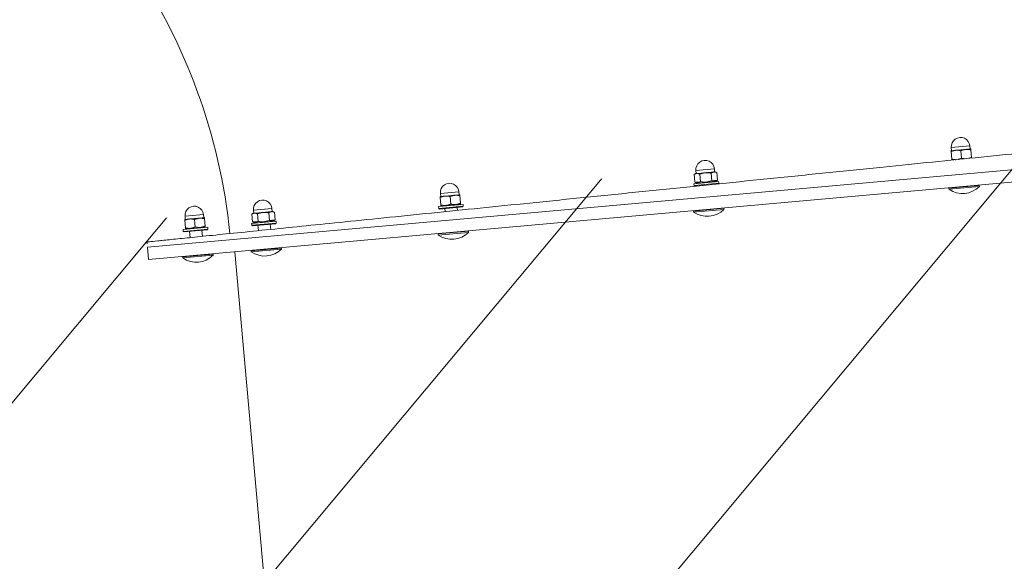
# Model space of a CAD drawing. Header units: feet. Extents: x 7492985 to 7493694, y 5986539 to 5988015.
# Tile 21 of 32: x 7493221.079 to 7493221.876, y 5986660.312 to 5986660.75. Entities that reach past the tile are written whole.
import ezdxf

# ---------------------------------------------------------------- set-up
doc = ezdxf.new("R2010")
doc.units = ezdxf.units.FT
doc.header["$MEASUREMENT"] = 0
for name, color, linetype, lineweight in [('_k_kreskowanie', 250, 'CONTINUOUS', 5), ('_k_urzadzenia', 250, 'CONTINUOUS', 13), ('_k_widok', 7, 'CONTINUOUS', 18), ('_k_wymiar', 7, 'CONTINUOUS', 13), ('_k_ściany', 7, 'CONTINUOUS', 35)]:
    doc.layers.add(name, color=color, linetype=linetype, lineweight=lineweight)
doc.layers.add('_k_niewidoczna', color=72, linetype='CONTINUOUS', lineweight=9, plot=False)
doc.styles.add('GENERATED_STYLE_1', font='MS Gothic.ttf')

# ---------------------------------------------------------------- blocks, each defined once
blk = doc.blocks.new('3009EPZ')
at = {"layer": '_k_niewidoczna', "color": 1, "lineweight": 20, "insert": (-3.165554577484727, -0.2128368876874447), "char_height": 0.24, "width": 11.63444291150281, "attachment_point": 1, "line_spacing_factor": 1.55, "style": 'GENERATED_STYLE_1', "bg_fill": 2}
blk.add_mtext('\\A1;{\\f@MS Gothic|b0|i0|c238|p49;\\C256;\\P\\pi-0.24,l0.24,t0.24,1.2;^I^I3009EPZ\\P\\pi-0.96,l0.96,t0.96,1.2;^I}', dxfattribs=at)
blk = doc.blocks.new('42221')
at = {"layer": '_k_urzadzenia', "lineweight": 13}
for p, q in [((-3.832248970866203, 0.7282663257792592), (-3.832248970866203, 1.638266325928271)), ((-3.822248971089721, 1.638266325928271), (-3.822248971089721, 0.7282663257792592)), ((-3.822248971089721, 0.7282663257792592), (-3.822248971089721, 1.638266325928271)), ((-3.833460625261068, 1.378441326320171), (-3.833460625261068, 1.403091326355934)), ((-3.833460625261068, 1.403091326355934), (-3.832558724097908, 1.403091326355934)), ((-3.832558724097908, 1.378441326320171), (-3.832558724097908, 1.403091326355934)), ((-3.832558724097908, 1.39759645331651), (-3.832248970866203, 1.39759645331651)), ((-3.809440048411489, 1.39876632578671), (-3.803273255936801, 1.39876632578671)), ((-3.80255872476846, 1.394766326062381), (-3.80255872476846, 1.39876632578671)), ((-3.80255872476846, 1.398266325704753), (-3.800058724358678, 1.398266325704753)), ((-3.80255872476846, 1.386766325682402), (-3.80255872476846, 1.394766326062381)), ((-3.800058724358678, 1.38326632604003), (-3.800058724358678, 1.398266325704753)), ((-3.832558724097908, 1.388936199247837), (-3.832248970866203, 1.388936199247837)), ((-3.809440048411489, 1.390766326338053), (-3.803273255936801, 1.390766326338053)), ((-3.80255872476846, 1.382766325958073), (-3.80255872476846, 1.386766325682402)), ((-3.833460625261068, 1.378441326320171), (-3.832558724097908, 1.378441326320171)), ((-3.832558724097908, 1.383936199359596), (-3.832248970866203, 1.383936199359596)), ((-3.810164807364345, 1.382784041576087), (-3.81015457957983, 1.382766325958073)), ((-3.809440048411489, 1.382766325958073), (-3.803273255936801, 1.382766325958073)), ((-3.80255872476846, 1.38326632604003), (-3.800058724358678, 1.38326632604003)), ((-3.833460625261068, 1.170941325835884), (-3.833460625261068, 1.195591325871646)), ((-3.833460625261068, 1.195591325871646), (-3.832558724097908, 1.195591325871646)), ((-3.832558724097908, 1.170941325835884), (-3.832558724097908, 1.195591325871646)), ((-3.832558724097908, 1.188266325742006), (-3.832248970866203, 1.188266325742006)), ((-3.812443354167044, 1.192881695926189), (-3.812058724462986, 1.19326632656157)), ((-3.812058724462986, 1.19326632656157), (-3.812058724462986, 1.173266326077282)), ((-3.812058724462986, 1.19326632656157), (-3.810558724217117, 1.19326632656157)), ((-3.810558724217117, 1.19326632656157), (-3.810558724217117, 1.173266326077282)), ((-3.810558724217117, 1.190566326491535), (-3.809440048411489, 1.192503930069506)), ((-3.809440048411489, 1.192503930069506), (-3.803273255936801, 1.192503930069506)), ((-3.809440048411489, 1.187885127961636), (-3.803273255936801, 1.187885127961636)), ((-3.80255872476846, 1.191266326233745), (-3.803273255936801, 1.192503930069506)), ((-3.80255872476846, 1.190194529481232), (-3.80255872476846, 1.191266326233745)), ((-3.80255872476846, 1.190766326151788), (-3.800058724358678, 1.190766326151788)), ((-3.80255872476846, 1.183266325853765), (-3.80255872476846, 1.190194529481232)), ((-3.800058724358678, 1.175766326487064), (-3.800058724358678, 1.190766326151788)), ((-3.812558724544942, 1.173766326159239), (-3.812558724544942, 1.183266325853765)), ((-3.80255872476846, 1.17633812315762), (-3.80255872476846, 1.183266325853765)), ((-3.832558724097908, 1.178266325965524), (-3.832248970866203, 1.178266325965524)), ((-3.812618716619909, 1.178266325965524), (-3.812558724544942, 1.178266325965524)), ((-3.812558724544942, 1.173766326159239), (-3.812058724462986, 1.173266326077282)), ((-3.812058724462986, 1.173266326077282), (-3.810558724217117, 1.173266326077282)), ((-3.810558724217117, 1.175966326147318), (-3.809440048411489, 1.174028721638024)), ((-3.809440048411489, 1.178647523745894), (-3.803273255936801, 1.178647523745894)), ((-3.809440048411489, 1.174028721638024), (-3.803273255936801, 1.174028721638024)), ((-3.80255872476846, 1.175266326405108), (-3.803273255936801, 1.174028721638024)), ((-3.80255872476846, 1.175266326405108), (-3.80255872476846, 1.17633812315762)), ((-3.80255872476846, 1.175766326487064), (-3.800058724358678, 1.175766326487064)), ((-3.833460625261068, 1.170941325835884), (-3.832558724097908, 1.170941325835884)), ((-3.833460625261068, 0.9634413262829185), (-3.833460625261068, 0.9880913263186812)), ((-3.833460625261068, 0.9880913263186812), (-3.832558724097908, 0.9880913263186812)), ((-3.832558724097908, 0.9634413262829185), (-3.832558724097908, 0.9880913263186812)), ((-3.832558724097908, 0.9825964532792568), (-3.832248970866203, 0.9825964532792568)), ((-3.814988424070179, 0.9807663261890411), (-3.812558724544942, 0.9807663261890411)), ((-3.812558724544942, 0.985266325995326), (-3.812058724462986, 0.9857663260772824)), ((-3.812558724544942, 0.9662663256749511), (-3.812558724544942, 0.985266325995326)), ((-3.812058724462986, 0.9857663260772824), (-3.812058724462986, 0.9657663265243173)), ((-3.812058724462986, 0.9857663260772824), (-3.810558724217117, 0.9857663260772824)), ((-3.810558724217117, 0.9857663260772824), (-3.810558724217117, 0.9657663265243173)), ((-3.810558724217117, 0.983066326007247), (-3.81015457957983, 0.9837663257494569)), ((-3.809440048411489, 0.9837663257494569), (-3.803273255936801, 0.9837663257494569)), ((-3.80255872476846, 0.9797663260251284), (-3.80255872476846, 0.9837663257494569)), ((-3.80255872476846, 0.9832663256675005), (-3.800058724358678, 0.9832663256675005)), ((-3.800058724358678, 0.9682663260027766), (-3.800058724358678, 0.9832663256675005)), ((-3.832558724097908, 0.9775964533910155), (-3.832248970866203, 0.9775964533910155)), ((-3.809440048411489, 0.9757663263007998), (-3.803273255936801, 0.9757663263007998)), ((-3.80255872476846, 0.9717663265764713), (-3.80255872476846, 0.9797663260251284)), ((-3.832558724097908, 0.9689361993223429), (-3.832248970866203, 0.9689361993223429)), ((-3.815108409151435, 0.9707663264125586), (-3.812558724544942, 0.9707663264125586)), ((-3.812558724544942, 0.9662663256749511), (-3.812058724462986, 0.9657663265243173)), ((-3.812058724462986, 0.9657663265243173), (-3.810558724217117, 0.9657663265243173)), ((-3.810558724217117, 0.9684663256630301), (-3.81015457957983, 0.9677663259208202)), ((-3.809440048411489, 0.9677663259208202), (-3.803273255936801, 0.9677663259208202)), ((-3.80255872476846, 0.9677663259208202), (-3.80255872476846, 0.9717663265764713)), ((-3.80255872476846, 0.9682663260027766), (-3.800058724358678, 0.9682663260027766)), ((-3.833460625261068, 0.9634413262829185), (-3.832558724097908, 0.9634413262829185)), ((-3.833460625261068, 0.8115407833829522), (-3.833460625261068, 0.836190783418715)), ((-3.833460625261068, 0.836190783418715), (-3.832558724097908, 0.836190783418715)), ((-3.832558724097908, 0.8115407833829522), (-3.832558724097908, 0.836190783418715)), ((-3.832558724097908, 0.8306959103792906), (-3.832248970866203, 0.8306959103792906)), ((-3.816811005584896, 0.8288657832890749), (-3.812558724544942, 0.8288657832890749)), ((-3.812558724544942, 0.8333657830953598), (-3.812058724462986, 0.8338657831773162)), ((-3.812558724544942, 0.8143657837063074), (-3.812558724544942, 0.8333657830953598)), ((-3.812058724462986, 0.8338657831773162), (-3.812058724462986, 0.813865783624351)), ((-3.812058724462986, 0.8338657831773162), (-3.810558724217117, 0.8338657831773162)), ((-3.810558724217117, 0.8338657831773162), (-3.810558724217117, 0.813865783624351)), ((-3.810558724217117, 0.8311657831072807), (-3.809440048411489, 0.8331033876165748)), ((-3.809440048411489, 0.8331033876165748), (-3.803273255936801, 0.8331033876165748)), ((-3.80255872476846, 0.8318657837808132), (-3.803273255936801, 0.8331033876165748)), ((-3.80255872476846, 0.8307939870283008), (-3.80255872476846, 0.8318657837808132)), ((-3.80255872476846, 0.8313657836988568), (-3.800058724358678, 0.8313657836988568)), ((-3.80255872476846, 0.8238657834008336), (-3.80255872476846, 0.8307939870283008)), ((-3.800058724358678, 0.8163657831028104), (-3.800058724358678, 0.8313657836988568)), ((-3.832558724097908, 0.8220356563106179), (-3.832248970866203, 0.8220356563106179)), ((-3.809440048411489, 0.8284845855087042), (-3.803273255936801, 0.8284845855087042)), ((-3.80255872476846, 0.816937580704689), (-3.80255872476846, 0.8238657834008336)), ((-3.832558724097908, 0.8170356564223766), (-3.832248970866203, 0.8170356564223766)), ((-3.816930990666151, 0.8188657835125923), (-3.812558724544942, 0.8188657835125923)), ((-3.812558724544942, 0.8143657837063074), (-3.812058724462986, 0.813865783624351)), ((-3.812058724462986, 0.813865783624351), (-3.810558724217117, 0.813865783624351)), ((-3.810558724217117, 0.8165657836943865), (-3.809440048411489, 0.8146281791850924)), ((-3.809440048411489, 0.819246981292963), (-3.803273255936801, 0.819246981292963)), ((-3.809440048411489, 0.8146281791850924), (-3.803273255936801, 0.8146281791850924)), ((-3.80255872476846, 0.8158657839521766), (-3.803273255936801, 0.8146281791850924)), ((-3.80255872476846, 0.8158657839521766), (-3.80255872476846, 0.816937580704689)), ((-3.80255872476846, 0.8163657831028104), (-3.800058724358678, 0.8163657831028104)), ((-3.833460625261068, 0.8115407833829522), (-3.832558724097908, 0.8115407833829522)), ((-3.832248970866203, 0.7982663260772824), (-4.572248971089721, 0.7982663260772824)), ((-3.833460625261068, 0.7559413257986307), (-3.833460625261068, 0.7805913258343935)), ((-3.833460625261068, 0.7805913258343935), (-3.832558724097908, 0.7805913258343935)), ((-3.832558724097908, 0.7559413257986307), (-3.832558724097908, 0.7805913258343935)), ((-3.832558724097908, 0.7732663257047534), (-3.832248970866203, 0.7732663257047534)), ((-3.817478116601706, 0.7732663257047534), (-3.812558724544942, 0.7732663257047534)), ((-3.812558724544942, 0.7777663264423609), (-3.812058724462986, 0.7782663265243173)), ((-3.812558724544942, 0.7587663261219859), (-3.812558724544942, 0.7777663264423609)), ((-3.812058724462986, 0.7782663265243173), (-3.812058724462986, 0.7582663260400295)), ((-3.812058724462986, 0.7782663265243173), (-3.810558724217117, 0.7782663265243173)), ((-3.810558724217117, 0.7782663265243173), (-3.810558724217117, 0.7582663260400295)), ((-3.810558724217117, 0.7755663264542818), (-3.81015457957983, 0.7762663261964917)), ((-3.809440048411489, 0.7762663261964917), (-3.803273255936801, 0.7762663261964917)), ((-3.80255872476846, 0.7722663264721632), (-3.80255872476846, 0.7762663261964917)), ((-3.80255872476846, 0.7757663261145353), (-3.800058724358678, 0.7757663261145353)), ((-3.800058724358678, 0.7607663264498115), (-3.800058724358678, 0.7757663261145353)), ((-3.809440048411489, 0.7682663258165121), (-3.803273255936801, 0.7682663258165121)), ((-3.80255872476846, 0.7642663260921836), (-3.80255872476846, 0.7722663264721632)), ((-3.832558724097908, 0.7632663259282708), (-3.832248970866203, 0.7632663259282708)), ((-3.817598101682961, 0.7632663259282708), (-3.812558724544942, 0.7632663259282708)), ((-3.812558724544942, 0.7587663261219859), (-3.812058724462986, 0.7582663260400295)), ((-3.812058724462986, 0.7582663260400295), (-3.810558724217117, 0.7582663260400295)), ((-3.810558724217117, 0.760966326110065), (-3.81015457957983, 0.7602663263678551)), ((-3.809440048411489, 0.7602663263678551), (-3.803273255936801, 0.7602663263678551)), ((-3.80255872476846, 0.7602663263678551), (-3.80255872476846, 0.7642663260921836)), ((-3.80255872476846, 0.7607663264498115), (-3.800058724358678, 0.7607663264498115)), ((-3.833460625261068, 0.7559413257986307), (-3.832558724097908, 0.7559413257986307)), ((-3.822248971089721, 0.7282663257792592), (-3.832248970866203, 0.7282663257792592))]:
    blk.add_line(p, q, dxfattribs=at)
for centre, radius, start, end in [((-3.82292600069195, 0.3192198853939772), 1.246520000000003, 60.68437219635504, 89.31256856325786), ((-3.81873872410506, 1.390766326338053), 0.01920000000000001, 140.0643322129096, 219.9356677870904), ((-3.800058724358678, 1.390766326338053), 0.00750000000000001, 270, 90), ((-3.81873872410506, 1.183266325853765), 0.01920000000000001, 140.0643322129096, 219.9356677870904), ((-3.800058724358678, 1.183266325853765), 0.007500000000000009, 270, 90), ((-3.81873872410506, 0.9757663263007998), 0.01920000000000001, 140.0643322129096, 219.9356677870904), ((-3.800058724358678, 0.9757663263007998), 0.007500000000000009, 270, 90), ((-3.81873872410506, 0.8238657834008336), 0.01920000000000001, 140.0643322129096, 219.9356677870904), ((-3.800058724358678, 0.8238657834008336), 0.00750000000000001, 270, 90), ((-3.82292600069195, 0.3192198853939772), 0.4765200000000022, 60.68437219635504, 89.31256856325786), ((-3.81873872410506, 0.7682663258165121), 0.01920000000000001, 140.0643322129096, 219.9356677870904), ((-3.800058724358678, 0.7682663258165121), 0.007500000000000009, 270, 90), ((-3.822248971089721, 0.3217463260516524), 0.4065199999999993, 89.40371158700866, 90)]:
    blk.add_arc(centre, radius, start, end, dxfattribs=at)
blk.add_open_spline([(-3.818018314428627, 0.7282443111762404), (-3.818018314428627, 0.7282443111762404), (-3.818010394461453, 0.7289043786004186), (-3.817975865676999, 0.7317821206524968), (-3.817949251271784, 0.7340003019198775), (-3.817877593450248, 0.7399724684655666), (-3.817832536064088, 0.7437277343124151), (-3.817727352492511, 0.7524941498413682), (-3.81766723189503, 0.7575048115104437), (-3.817538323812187, 0.7682484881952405), (-3.817463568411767, 0.7744787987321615), (-3.817294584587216, 0.7885625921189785), (-3.817200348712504, 0.796416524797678), (-3.81699628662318, 0.8134238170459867), (-3.816886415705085, 0.8225808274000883), (-3.816657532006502, 0.8416567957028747), (-3.81653852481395, 0.8515753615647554), (-3.816300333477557, 0.8714270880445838), (-3.816170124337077, 0.8822791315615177), (-3.815892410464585, 0.9054248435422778), (-3.815744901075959, 0.9177188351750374), (-3.815439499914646, 0.9431720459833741), (-3.815281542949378, 0.9563367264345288), (-3.814963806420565, 0.9828181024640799), (-3.814804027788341, 0.9961345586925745), (-3.814492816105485, 1.022072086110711), (-3.814326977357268, 1.035893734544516), (-3.813982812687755, 1.064577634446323), (-3.813804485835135, 1.079440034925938), (-3.813444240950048, 1.109464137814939), (-3.813262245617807, 1.124632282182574), (-3.812904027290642, 1.154487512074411), (-3.812727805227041, 1.169174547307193), (-3.812390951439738, 1.197249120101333), (-3.812214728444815, 1.211936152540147), (-3.81185651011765, 1.241791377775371), (-3.811674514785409, 1.256959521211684), (-3.811314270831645, 1.286983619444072), (-3.811135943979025, 1.301846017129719), (-3.810791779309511, 1.330529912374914), (-3.810625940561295, 1.344351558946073), (-3.810314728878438, 1.370289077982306), (-3.810154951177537, 1.383605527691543), (-3.809837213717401, 1.410086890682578), (-3.809679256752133, 1.423251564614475), (-3.809373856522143, 1.448704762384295), (-3.809226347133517, 1.460998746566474), (-3.808948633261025, 1.484144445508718), (-3.808818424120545, 1.494996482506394), (-3.808580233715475, 1.514848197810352), (-3.8084612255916, 1.524766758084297), (-3.808232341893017, 1.543842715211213), (-3.808122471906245, 1.552999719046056), (-3.807918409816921, 1.570007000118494), (-3.807824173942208, 1.577860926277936), (-3.807655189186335, 1.591944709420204), (-3.807580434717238, 1.59817501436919), (-3.807451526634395, 1.608918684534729), (-3.807391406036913, 1.613929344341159), (-3.807286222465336, 1.622695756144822), (-3.807241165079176, 1.626451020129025), (-3.80716950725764, 1.632423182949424), (-3.807142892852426, 1.634641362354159), (-3.807108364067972, 1.637519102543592), (-3.807100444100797, 1.638179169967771), (-3.807100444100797, 1.638179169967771)], degree=3, knots=[134.7676199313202, 134.7676199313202, 134.7676199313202, 134.7676199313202, 138.9791061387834, 138.9791061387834, 143.1905923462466, 143.1905923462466, 147.4020785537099, 147.4020785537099, 151.6135647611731, 151.6135647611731, 155.8250534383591, 155.8250534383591, 160.0365421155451, 160.0365421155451, 164.2480307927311, 164.2480307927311, 168.4595194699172, 168.4595194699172, 172.6710091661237, 172.6710091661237, 176.8824988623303, 176.8824988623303, 181.0939885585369, 181.0939885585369, 185.3054782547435, 185.3054782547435, 189.516967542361, 189.516967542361, 193.7284568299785, 193.7284568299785, 197.939946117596, 197.939946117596, 202.1514354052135, 202.1514354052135, 206.3629240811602, 206.3629240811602, 210.5744127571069, 210.5744127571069, 214.7859014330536, 214.7859014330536, 218.9973901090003, 218.9973901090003, 223.208877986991, 223.208877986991, 227.4203658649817, 227.4203658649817, 231.6318537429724, 231.6318537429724, 235.8433416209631, 235.8433416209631, 240.0548290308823, 240.0548290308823, 244.2663164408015, 244.2663164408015, 248.4778038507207, 248.4778038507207, 252.6892912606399, 252.6892912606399, 256.90077841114, 256.90077841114, 261.1122655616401, 261.1122655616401, 265.3237527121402, 265.3237527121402, 269.5352398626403, 269.5352398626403, 269.5352398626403, 269.5352398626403], dxfattribs=at)
for points, weights in [([(-3.809440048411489, 1.39876632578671), (-3.809824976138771, 1.397611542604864), (-3.80999930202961, 1.396577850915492)], [1, 1.040234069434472, 1.059540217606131]), ([(-3.809973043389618, 1.39876632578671), (-3.809797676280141, 1.39876632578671), (-3.809440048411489, 1.39876632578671)], [1.056586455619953, 1.037274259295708, 1]), ([(-3.80255872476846, 1.394766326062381), (-3.80255872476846, 1.396622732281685), (-3.803273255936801, 1.39876632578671)], [1, 1.037954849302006, 1]), ([(-3.803273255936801, 1.39876632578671), (-3.80255872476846, 1.39876632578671), (-3.80255872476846, 1.39876632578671)], [1, 1.037954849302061, 1]), ([(-3.803273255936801, 1.390766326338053), (-3.80255872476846, 1.392909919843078), (-3.80255872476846, 1.394766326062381)], [1, 1.037954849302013, 1]), ([(-3.809440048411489, 1.390766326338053), (-3.80996971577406, 1.389177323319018), (-3.810104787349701, 1.387786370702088)], [1, 1.056213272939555, 1.071574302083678]), ([(-3.810039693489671, 1.39321147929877), (-3.809871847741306, 1.39206172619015), (-3.809440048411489, 1.390766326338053)], [1.064116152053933, 1.04535554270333, 1]), ([(-3.80255872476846, 1.386766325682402), (-3.80255872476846, 1.388622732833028), (-3.803273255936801, 1.390766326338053)], [1, 1.037954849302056, 1]), ([(-3.803273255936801, 1.382766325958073), (-3.80255872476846, 1.384909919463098), (-3.80255872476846, 1.386766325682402)], [1, 1.037954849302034, 1]), ([(-3.809440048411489, 1.382766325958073), (-3.81015457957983, 1.382766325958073), (-3.81015457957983, 1.382766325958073)], [1, 1.077350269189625, 1.077350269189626]), ([(-3.810126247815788, 1.385997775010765), (-3.81001565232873, 1.384493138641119), (-3.809440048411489, 1.382766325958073)], [1.07405613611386, 1.061387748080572, 1]), ([(-3.80255872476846, 1.382766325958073), (-3.80255872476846, 1.382766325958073), (-3.803273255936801, 1.382766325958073)], [1, 1.037954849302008, 1]), ([(-3.809440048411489, 1.192503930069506), (-3.81077338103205, 1.190194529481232), (-3.809440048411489, 1.187885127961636)], [1, 1.154700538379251, 1]), ([(-3.809440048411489, 1.187885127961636), (-3.810773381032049, 1.183266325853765), (-3.809440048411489, 1.178647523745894)], [1, 1.154700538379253, 1]), ([(-3.80255872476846, 1.190194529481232), (-3.80255872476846, 1.191266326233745), (-3.803273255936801, 1.192503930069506)], [1, 1.03795484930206, 1]), ([(-3.803273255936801, 1.187885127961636), (-3.80255872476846, 1.18912273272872), (-3.80255872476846, 1.190194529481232)], [1, 1.037954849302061, 1]), ([(-3.80255872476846, 1.183266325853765), (-3.80255872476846, 1.18540991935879), (-3.803273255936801, 1.187885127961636)], [1, 1.037954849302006, 1]), ([(-3.803273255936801, 1.178647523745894), (-3.80255872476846, 1.18112273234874), (-3.80255872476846, 1.183266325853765)], [1, 1.037954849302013, 1]), ([(-3.809440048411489, 1.178647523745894), (-3.810773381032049, 1.17633812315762), (-3.809440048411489, 1.174028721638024)], [1, 1.154700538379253, 1]), ([(-3.80255872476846, 1.17633812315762), (-3.80255872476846, 1.177409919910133), (-3.803273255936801, 1.178647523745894)], [1, 1.037954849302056, 1]), ([(-3.803273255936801, 1.174028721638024), (-3.80255872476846, 1.175266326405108), (-3.80255872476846, 1.17633812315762)], [1, 1.037954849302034, 1]), ([(-3.81015457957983, 0.983766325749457), (-3.81015457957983, 0.983766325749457), (-3.809440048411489, 0.9837663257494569)], [1.077350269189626, 1.077350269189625, 1]), ([(-3.809440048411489, 0.9837663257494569), (-3.81077338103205, 0.9797663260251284), (-3.809440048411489, 0.9757663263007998)], [1, 1.154700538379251, 1]), ([(-3.80255872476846, 0.9797663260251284), (-3.80255872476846, 0.981622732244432), (-3.803273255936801, 0.9837663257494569)], [1, 1.03795484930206, 1]), ([(-3.803273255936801, 0.9837663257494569), (-3.80255872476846, 0.9837663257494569), (-3.80255872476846, 0.9837663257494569)], [1, 1.03795484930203, 1]), ([(-3.809440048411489, 0.9757663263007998), (-3.810773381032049, 0.9717663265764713), (-3.809440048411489, 0.9677663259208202)], [1, 1.154700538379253, 1]), ([(-3.803273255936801, 0.9757663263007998), (-3.80255872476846, 0.9779099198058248), (-3.80255872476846, 0.9797663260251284)], [1, 1.037954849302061, 1]), ([(-3.80255872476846, 0.9717663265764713), (-3.80255872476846, 0.9736227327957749), (-3.803273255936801, 0.9757663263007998)], [1, 1.037954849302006, 1]), ([(-3.809440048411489, 0.9677663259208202), (-3.81015457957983, 0.9677663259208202), (-3.81015457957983, 0.9677663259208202)], [1, 1.077350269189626, 1.077350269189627]), ([(-3.803273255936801, 0.9677663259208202), (-3.80255872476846, 0.9699099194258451), (-3.80255872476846, 0.9717663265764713)], [1, 1.037954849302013, 1]), ([(-3.80255872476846, 0.9677663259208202), (-3.80255872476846, 0.9677663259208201), (-3.803273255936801, 0.9677663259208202)], [1, 1.037954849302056, 1]), ([(-3.809440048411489, 0.8331033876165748), (-3.810773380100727, 0.8307939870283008), (-3.809440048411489, 0.8284845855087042)], [1, 1.154700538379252, 1]), ([(-3.80255872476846, 0.8307939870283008), (-3.80255872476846, 0.8318657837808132), (-3.803273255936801, 0.8331033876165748)], [1, 1.037954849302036, 1]), ([(-3.803273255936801, 0.8284845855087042), (-3.80255872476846, 0.8297221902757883), (-3.80255872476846, 0.8307939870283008)], [1, 1.03795484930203, 1]), ([(-3.809440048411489, 0.8284845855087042), (-3.81077338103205, 0.8238657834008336), (-3.809440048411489, 0.819246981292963)], [1, 1.154700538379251, 1]), ([(-3.80255872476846, 0.8238657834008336), (-3.80255872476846, 0.8260093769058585), (-3.803273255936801, 0.8284845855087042)], [1, 1.03795484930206, 1]), ([(-3.803273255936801, 0.819246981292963), (-3.80255872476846, 0.8217221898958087), (-3.80255872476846, 0.8238657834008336)], [1, 1.037954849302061, 1]), ([(-3.809440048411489, 0.819246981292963), (-3.810773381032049, 0.816937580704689), (-3.809440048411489, 0.8146281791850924)], [1, 1.154700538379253, 1]), ([(-3.80255872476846, 0.816937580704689), (-3.80255872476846, 0.8180093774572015), (-3.803273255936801, 0.819246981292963)], [1, 1.037954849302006, 1]), ([(-3.803273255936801, 0.8146281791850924), (-3.80255872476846, 0.8158657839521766), (-3.80255872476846, 0.816937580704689)], [1, 1.037954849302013, 1]), ([(-3.810154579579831, 0.7762663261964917), (-3.810154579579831, 0.7762663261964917), (-3.809440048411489, 0.7762663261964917)], [1.077350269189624, 1.077350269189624, 1]), ([(-3.809440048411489, 0.7762663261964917), (-3.810773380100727, 0.7722663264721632), (-3.809440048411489, 0.7682663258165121)], [1, 1.154700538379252, 1]), ([(-3.80255872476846, 0.7722663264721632), (-3.80255872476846, 0.7741227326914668), (-3.803273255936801, 0.7762663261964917)], [1, 1.037954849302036, 1]), ([(-3.803273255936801, 0.7762663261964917), (-3.80255872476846, 0.7762663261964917), (-3.80255872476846, 0.7762663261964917)], [1, 1.03795484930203, 1]), ([(-3.809440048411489, 0.7682663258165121), (-3.81077338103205, 0.7642663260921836), (-3.809440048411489, 0.7602663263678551)], [1, 1.154700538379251, 1]), ([(-3.803273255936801, 0.7682663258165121), (-3.80255872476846, 0.770409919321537), (-3.80255872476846, 0.7722663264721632)], [1, 1.03795484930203, 1]), ([(-3.80255872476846, 0.7642663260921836), (-3.80255872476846, 0.7661227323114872), (-3.803273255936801, 0.7682663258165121)], [1, 1.03795484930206, 1]), ([(-3.809440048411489, 0.7602663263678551), (-3.81015457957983, 0.7602663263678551), (-3.81015457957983, 0.7602663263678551)], [1, 1.077350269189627, 1.077350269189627]), ([(-3.803273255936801, 0.7602663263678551), (-3.80255872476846, 0.76240991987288), (-3.80255872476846, 0.7642663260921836)], [1, 1.037954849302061, 1]), ([(-3.80255872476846, 0.7602663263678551), (-3.80255872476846, 0.7602663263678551), (-3.803273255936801, 0.7602663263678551)], [1, 1.037954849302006, 1])]:
    blk.add_rational_spline(points, weights, degree=2, dxfattribs=at)
blk = doc.blocks.new('PZ')
at = {"layer": '_k_kreskowanie'}
h = blk.add_hatch(dxfattribs=at)
h.set_pattern_fill('ANSI31', color=30, scale=2)
h.set_pattern_definition([(44.99999999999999, (0, 9.999999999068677), (-0.1767766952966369, 0.1767766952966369), [])])
h.paths.add_polyline_path([(0, 0), (-10.00000000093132, -9.313225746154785e-10), (-10, -8), (0, -8.000000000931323)])
at = {"layer": '_k_wymiar'}
blk.add_blockref('3009EPZ', (-4.874138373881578, -2.223998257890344), dxfattribs=at)
at = {"layer": '_k_wymiar', "xscale": -1, "rotation": 270}
blk.add_blockref('42221', (-3.302318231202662, -0.2372885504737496), dxfattribs=at)
blk = doc.blocks.new('dz_89')
at = {"layer": '_k_widok', "rotation": 2.995343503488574}
blk.add_blockref('PZ', (62.81248085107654, 35.40524195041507), dxfattribs=at)

msp = doc.modelspace()

# ---------------------------------------------------------------- block references
at = {"layer": '_k_ściany', "rotation": 2.126854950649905}
msp.add_blockref('dz_89', (7493161.928738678, 5986627.126837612), dxfattribs=at)

doc.saveas('drawing.dxf')
